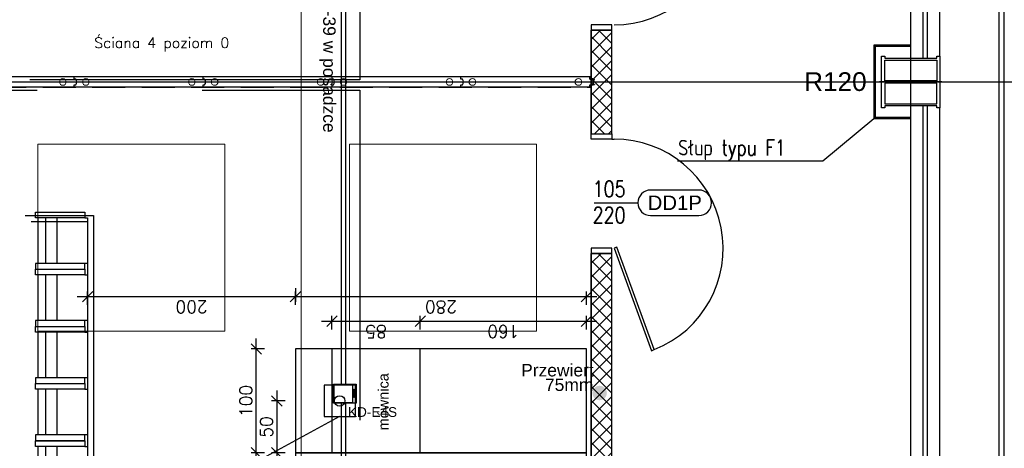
# Model space of a CAD drawing. Header units: centimetres. Extents: x -228435 to 111511, y -89367 to 428125.
# Tile 139 of 219: x 4886 to 14360, y 25474 to 29600. Entities that reach past the tile are written whole.
import ezdxf
from ezdxf.enums import TextEntityAlignment as Align

# ---------------------------------------------------------------- set-up
doc = ezdxf.new("R2010")
doc.units = ezdxf.units.CM
doc.header["$LTSCALE"] = 50
doc.header["$PDMODE"] = 35
doc.header["$PDSIZE"] = 0.1
for name, pattern in [('0_II 10 sal$0$HIDDEN', [9.525, 6.35, -3.175]), ('DASHDOT2', [12.7, 6.35, -3.175, 0, -3.175]), ('HIDDEN2', [4.7625, 3.175, -1.5875]), ('HIDDENX2', [19.05, 12.7, -6.35]), ('Kondygnacja +0$0$DASHDOT2', [12.7, 6.35, -3.175, 0, -3.175])]:
    doc.linetypes.add(name, pattern=pattern)
doc.layers.get('0').update_dxf_attribs({"color": 8})
doc.layers.get('DEFPOINTS').update_dxf_attribs({"color": 8})
for name, color, linetype in [('0_II 10 sal$0$ARCH_SIEDZENIA', 8, 'Continuous'), ('0_II 10 sal$0$ARCH_WYPOSAŻENIE_INNE', 8, 'Continuous'), ('0_II 10 sal$0$ARCH_ŚCIANY_PRZESUWNE', 8, 'Continuous'), ('ARCH_GK', 8, 'Continuous'), ('ARCH_INFO_ETYK_DRZWI', 8, 'Continuous'), ('ARCH_INFO_KŁADY ŚCIAN', 8, 'HIDDEN2'), ('ARCH_INFO_ODPORNOŚĆ OGNIOWA', 8, 'Continuous'), ('ARCH_INFO_OPISY', 8, 'Continuous'), ('ARCH_INFO_OSIE_IST', 8, 'DASHDOT2'), ('ARCH_MUROWANE_IST', 8, 'Continuous'), ('ARCH_PRZEKROJOWE_IST', 8, 'Continuous'), ('ARCH_STAL_IST', 8, 'Continuous'), ('ARCH_SZYNY', 8, 'Continuous'), ('ARCH_ŚLUSARKA_DRZWI', 8, 'Continuous'), ('HUFCOR', 8, 'Continuous'), ('Hufcor szyny', 8, 'Kondygnacja +0$0$DASHDOT2'), ('Kondygnacja +0$0$ARCH_GK', 8, 'Continuous'), ('Kondygnacja +0$0$ARCH_INFO_ODPORNOŚĆ OGNIOWA', 8, 'Continuous'), ('Kondygnacja +0$0$ARCH_MUROWANE_IST', 8, 'Continuous'), ('Kondygnacja +0$0$ARCH_STAL_IST', 8, 'Continuous'), ('Kondygnacja -1$0$ARCH_WYPOSAŻENIE_INNE', 8, 'Continuous'), ('Osie rzutów$0$ARCH_INFO_OSIE_OPISY_IST', 8, 'Continuous'), ('PANELE', 8, 'Continuous')]:
    doc.layers.add(name, color=color, linetype=linetype)
for name, color, linetype, lineweight in [('_SP KORYTA', 8, 'Continuous', 25), ('ARCH_SUFITY_PODWIESZANE', 8, 'HIDDENX2', 9), ('Wymiary', 8, 'Continuous', 15)]:
    doc.layers.add(name, color=color, linetype=linetype, lineweight=lineweight)
doc.layers.get('HUFCOR').off()
doc.styles.add('Arial', font='ARIAL.TTF')
doc.styles.add('Kondygnacja +0$0$Arial', font='ARIAL.TTF')
doc.styles.add('Romans', font='Romans.shx')
doc.styles.add('ROMANS-50-CM', font='romans.shx', dxfattribs={"width": 0.8, "height": 10})
doc.linetypes.add('SZYNA_LINE', pattern='A,12.7,-7.75,["SZYNA",Standard,S=2.54,R=0,X=-5.95,Y=-1.27],-7.75', length=28.2)
doc.dimstyles.new('ISO-25', dxfattribs={"dimtxt": 2.5, "dimasz": 2.5, "dimexe": 1.25, "dimexo": 0.625, "dimtad": 1, "dimtxsty": 'Standard', "dimcen": 2.5, "dimadec": 0, "dimazin": 0, "dimtfac": 1, "dimtmove": 0, "dimatfit": 3, "dimfxl": 0, "dimarcsym": 0})
doc.dimstyles.new('Wymiary 1-100', dxfattribs={"dimtxt": 12, "dimasz": 10, "dimexe": 5, "dimexo": 0, "dimgap": 4, "dimtad": 1, "dimrnd": 0.5, "dimzin": 12, "dimdsep": 46, "dimtxsty": 'Romans', "dimblk": 'OBLIQUE', "dimcen": 10, "dimdle": 10, "dimclrt": 55, "dimazin": 0, "dimtfac": 1, "dimtmove": 1, "dimatfit": 3, "dimfxl": 0, "dimtolj": 1, "dimtzin": 0, "dimarcsym": 0})

# ---------------------------------------------------------------- blocks, each defined once
blk = doc.blocks.new('SU Lampy kwadratowe +0')
at = {"layer": 'ARCH_SUFITY_PODWIESZANE', "ltscale": 2.5}
for points in [[(12620, 7340), (12800, 7340), (12800, 7160), (12620, 7160)], [(12920, 7340), (13100, 7340), (13100, 7160), (12920, 7160)]]:
    blk.add_lwpolyline(points, close=True, dxfattribs=at)
blk = doc.blocks.new('Linie kładów 0')
at = {"layer": 'ARCH_INFO_KŁADY ŚCIAN', "ltscale": 10, "const_width": 1}
blk.add_lwpolyline([(12873.51, 5967.39), (12873.51, 10090.89)], dxfattribs=at)
blk = doc.blocks.new('A$C50B549AF')
at = {"layer": 'ARCH_SZYNY', "linetype": 'SZYNA_LINE', "ltscale": 2.5}
blk.add_line((6046.99, 2400.4, 630), (6909.25, 2400.4, 630), dxfattribs=at)
blk = doc.blocks.new('wj set')
for p, q in [((-13, 29.8), (-13, 29.7)), ((0, 48.4), (-11.9, 48.4)), ((-11.9, 46), (-10.3, 46)), ((-10.3, 31), (-11.9, 31)), ((-11.9, 28.6), (2.5, 28.6)), ((-10.3, 46), (-10.3, 31)), ((-7.2, 31.9), (-7.2, 46.1)), ((-7.2, 46.1), (0, 46.1)), ((16.8, 31.9), (-7.2, 31.9)), ((0, 46.1), (0, 48.4)), ((2.5, 28.6), (10.3, 20.8)), ((11.9, 22.4), (6.4, 27.9)), ((6.7, 28.6), (14.6, 28.6)), ((15.1, 28.1), (15.1, 21.5)), ((23.2, 25.5), (16.8, 31.9)), ((17.1, 21.5), (17.1, 25.7)), ((17.9, 26.1), (20, 24)), ((20, 24), (20, -24)), ((30.2, 25.5), (23.2, 25.5)), ((23.2, 23.2), (28.7, 23.2)), ((23.2, -23.2), (23.2, 23.2)), ((28.7, 23.2), (28.7, 20.9)), ((28.7, 20.9), (31, 20.9)), ((31, 20.9), (31, 24.8)), ((-13, -29.8), (-13, -29.7)), ((-11.9, -28.6), (2.5, -28.6)), ((-10.3, -31), (-11.9, -31)), ((-11.9, -46), (-10.3, -46)), ((0, -48.4), (-11.9, -48.4)), ((-10.3, -46), (-10.3, -31)), ((-7.2, -31.9), (-7.2, -46.1)), ((16.8, -31.9), (-7.2, -31.9)), ((-7.2, -46.1), (0, -46.1)), ((0, -46.1), (0, -48.4)), ((2.5, -28.6), (10.3, -20.8)), ((11.9, -22.4), (6.4, -27.9)), ((6.7, -28.6), (14.6, -28.6)), ((15.1, -28.1), (15.1, -21.5)), ((23.2, -25.5), (16.8, -31.9)), ((17.1, -21.5), (17.1, -25.7)), ((17.9, -26.1), (20, -24)), ((23.2, -23.2), (28.7, -23.2)), ((30.2, -25.5), (23.2, -25.5)), ((28.7, -20.9), (31, -20.9)), ((28.7, -23.2), (28.7, -20.9)), ((31, -20.9), (31, -24.8))]:
    blk.add_line(p, q)
at = {"color": 1, "linetype": 'DASHDOT2'}
blk.add_line((0, 0), (52.6, 0), dxfattribs=at)
for centre, radius, start, end in [((-11.9, 47.3), 1.17, 90, 159.35702), ((-14.1, 47.3), 1.17, 358.75434, 20.64298), ((-14.1, 47.2), 1.17, 339.35702, 1.24566), ((-11.9, 47.2), 1.17, 200.64298, 270), ((-11.9, 29.8), 1.17, 90, 159.35702), ((-14.1, 29.8), 1.17, 0, 20.64298), ((-14.1, 29.7), 1.17, 339.35702, 360), ((-11.9, 29.7), 1.17, 200.64298, 270), ((6.7, 28.2), 0.381, 90, 225), ((11.1, 21.6), 1.12, 225, 316.3023), ((11.1, 21.6), 1.12, 313.69772, 45), ((14.6, 28.1), 0.5, 0, 90), ((16.1, 21.5), 1, 180, 0), ((17.6, 25.7), 0.5, 45, 180), ((30.2, 24.8), 0.762, 360, 90), ((-11.9, -29.7), 1.17, 90, 159.35702), ((-14.1, -29.7), 1.17, 0, 20.64298), ((-14.1, -29.8), 1.17, 339.35702, 360), ((-11.9, -29.8), 1.17, 200.64298, 270), ((-11.9, -47.2), 1.17, 90, 159.35702), ((-14.1, -47.2), 1.17, 358.75434, 20.64298), ((-14.1, -47.3), 1.17, 339.35702, 1.24566), ((-11.9, -47.3), 1.17, 200.64298, 270), ((6.7, -28.2), 0.381, 135, 270), ((11.1, -21.6), 1.12, 43.6977, 135), ((11.1, -21.6), 1.12, 315, 46.30228), ((14.6, -28.1), 0.5, 270, 0), ((16.1, -21.5), 1, 0, 180), ((17.6, -25.7), 0.5, 180, 315), ((30.2, -24.8), 0.762, 270, 0)]:
    blk.add_arc(centre, radius, start, end)
blk = doc.blocks.new('*U520')
at = {"layer": 'PANELE'}
for points in [[(0, 0), (0, -21), (-14, -21)], [(0, 0), (1240, 0)], [(1240, 0), (1240, -21), (1226, -21)], [(-14, -76), (0, -76), (0, -97)], [(1226, -76), (1240, -76), (1240, -97)], [(0, -97), (1240, -97)]]:
    blk.add_lwpolyline(points, dxfattribs=at)
for centre in [(23.5, -48.5), (1263.5, -48.5)]:
    blk.add_arc(centre, 46.5, 143.75628, 216.24372, dxfattribs=at)
at = {"layer": 'Wymiary'}
for centre in [(110, -48.5), (1130, -48.5)]:
    blk.add_circle(centre, 32, dxfattribs=at)
blk = doc.blocks.new('-1 dzien I$0$Miejsce_siedzące_2d')
at = {"color": 0, "linetype": 'ByBlock', "lineweight": -2}
for p, q in [((-26.4, 27.1), (26.4, 27.1)), ((-26.4, 12.5), (26.4, 12.5))]:
    blk.add_line(p, q, dxfattribs=at)
for points in [[(-26.4, 62.7), (-26.4, 0), (-33, 0), (-33, 62.7), (-26.4, 62.7), (-26.4, 66), (26.4, 66), (26.4, 62.7), (26.4, 0), (33, 0), (33, 62.7), (26.4, 62.7)], [(26.4, 3.3), (-26.4, 3.3)]]:
    blk.add_lwpolyline(points, dxfattribs=at)
blk = doc.blocks.new('_Oblique')
at = {"color": 0, "linetype": 'ByBlock', "lineweight": -2}
blk.add_line((-0.5, -0.5), (0.5, 0.5), dxfattribs=at)
blk = doc.blocks.new('*D1262')
at = {"color": 0, "lineweight": -2}
for p, q in [((826.77, 170.1), (826.77, -9.9)), ((818.77, 160.1), (831.77, 160.1)), ((818.77, 0.1), (831.77, 0.1))]:
    blk.add_line(p, q, dxfattribs=at)
at = {"layer": 'DEFPOINTS', "color": 0, "lineweight": 40}
for p in [(799.99, 160.1), (799.18, 0.1), (826.77, 0.1)]:
    blk.add_point(p, dxfattribs=at)
at = {"color": 0, "lineweight": -2, "xscale": 10, "yscale": 10, "zscale": 10}
for p, rotation in [((826.77, 160.1), 90), ((826.77, 0.1), 270)]:
    blk.add_blockref('_Oblique', p, dxfattribs=dict(at, rotation=rotation))
at = {"color": 55, "insert": (816.77, 80.1), "char_height": 12, "attachment_point": 5, "rotation": 90, "style": 'Romans'}
blk.add_mtext('\\A1;160', dxfattribs=at)
blk = doc.blocks.new('*D1263')
at = {"color": 0, "lineweight": -2}
for p, q in [((850.46, 290.1), (850.46, -9.9)), ((842.46, 280.1), (855.46, 280.1)), ((842.46, 0.1), (855.46, 0.1))]:
    blk.add_line(p, q, dxfattribs=at)
at = {"layer": 'DEFPOINTS', "color": 0, "lineweight": 40}
for p in [(800.82, 280.1), (800, 0.1), (850.46, 0.1)]:
    blk.add_point(p, dxfattribs=at)
at = {"color": 0, "lineweight": -2, "xscale": 10, "yscale": 10, "zscale": 10}
for p, rotation in [((850.46, 280.1), 90), ((850.46, 0.1), 270)]:
    blk.add_blockref('_Oblique', p, dxfattribs=dict(at, rotation=rotation))
at = {"color": 55, "insert": (840.46, 140.1), "char_height": 12, "attachment_point": 5, "rotation": 90, "style": 'Romans'}
blk.add_mtext('\\A1;280', dxfattribs=at)
blk = doc.blocks.new('*D1264')
at = {"color": 0, "lineweight": -2}
for p, q in [((826.77, 255.07), (826.77, 150.1)), ((818.77, 245.07), (831.77, 245.07)), ((818.77, 160.1), (831.77, 160.1))]:
    blk.add_line(p, q, dxfattribs=at)
at = {"layer": 'DEFPOINTS', "color": 0, "lineweight": 40}
for p in [(799.99, 245.07), (799.99, 160.1), (826.77, 160.1)]:
    blk.add_point(p, dxfattribs=at)
at = {"color": 0, "lineweight": -2, "xscale": 10, "yscale": 10, "zscale": 10}
for p, rotation in [((826.77, 245.07), 90), ((826.77, 160.1), 270)]:
    blk.add_blockref('_Oblique', p, dxfattribs=dict(at, rotation=rotation))
at = {"color": 55, "insert": (816.77, 202.59), "char_height": 12, "attachment_point": 5, "rotation": 90, "style": 'Romans'}
blk.add_mtext('\\A1;85', dxfattribs=at)
blk = doc.blocks.new('*D1267')
at = {"color": 0, "lineweight": -2}
for p, q in [((665.06, 247.6), (665.06, -10)), ((657.06, 237.6), (670.06, 237.6)), ((657.06, 0), (670.06, 0))]:
    blk.add_line(p, q, dxfattribs=at)
at = {"layer": 'DEFPOINTS', "color": 0, "lineweight": 40}
for p in [(650, 237.6), (647.1, 0), (665.06, 0)]:
    blk.add_point(p, dxfattribs=at)
at = {"color": 0, "lineweight": -2, "xscale": 10, "yscale": 10, "zscale": 10}
for p, rotation in [((665.06, 237.6), 90), ((665.06, 0), 270)]:
    blk.add_blockref('_Oblique', p, dxfattribs=dict(at, rotation=rotation))
at = {"color": 55, "insert": (655.06, 118.8), "char_height": 12, "attachment_point": 5, "rotation": 90, "style": 'Romans'}
blk.add_mtext('\\A1;237.5', dxfattribs=at)
blk = doc.blocks.new('*D1268')
at = {"color": 0, "lineweight": -2}
for p, q in [((700, 309.82), (700, 322.82)), ((800, 309.82), (800, 322.82)), ((690, 317.82), (810, 317.82))]:
    blk.add_line(p, q, dxfattribs=at)
at = {"layer": 'DEFPOINTS', "color": 0, "lineweight": 40}
for p in [(800, 317.82), (700, 280.1), (800, 280.1)]:
    blk.add_point(p, dxfattribs=at)
at = {"color": 0, "lineweight": -2, "xscale": 10, "yscale": 10, "zscale": 10, "rotation": 180}
blk.add_blockref('_Oblique', (700, 317.82), dxfattribs=at)
at = {"color": 0, "lineweight": -2, "xscale": 10, "yscale": 10, "zscale": 10}
blk.add_blockref('_Oblique', (800, 317.82), dxfattribs=at)
at = {"color": 55, "insert": (750, 327.82), "char_height": 12, "attachment_point": 5, "style": 'Romans'}
blk.add_mtext('\\A1;100', dxfattribs=at)
blk = doc.blocks.new('*D1269')
at = {"color": 0, "lineweight": -2}
for p, q in [((760, 298.03), (690, 298.03)), ((700, 290.03), (700, 303.03)), ((750, 290.03), (750, 303.03))]:
    blk.add_line(p, q, dxfattribs=at)
at = {"layer": 'DEFPOINTS', "color": 0, "lineweight": 40}
for p in [(700, 298.03), (700, 237.6), (750, 237.6)]:
    blk.add_point(p, dxfattribs=at)
at = {"color": 0, "lineweight": -2, "xscale": 10, "yscale": 10, "zscale": 10, "rotation": 180}
blk.add_blockref('_Oblique', (700, 298.03), dxfattribs=at)
at = {"color": 0, "lineweight": -2, "xscale": 10, "yscale": 10, "zscale": 10}
blk.add_blockref('_Oblique', (750, 298.03), dxfattribs=at)
at = {"color": 55, "insert": (725, 308.03), "char_height": 12, "attachment_point": 5, "style": 'Romans'}
blk.add_mtext('\\A1;50', dxfattribs=at)
blk = doc.blocks.new('*D1270')
at = {"color": 0, "lineweight": -2}
for p, q in [((390, 298.03), (650, 298.03)), ((400, 290.03), (400, 303.03)), ((640, 290.03), (640, 303.03))]:
    blk.add_line(p, q, dxfattribs=at)
at = {"layer": 'DEFPOINTS', "color": 0, "lineweight": 40}
for p in [(640, 298.03), (400, 245.1), (640, 245.1)]:
    blk.add_point(p, dxfattribs=at)
at = {"color": 0, "lineweight": -2, "xscale": 10, "yscale": 10, "zscale": 10, "rotation": 180}
blk.add_blockref('_Oblique', (400, 298.03), dxfattribs=at)
at = {"color": 0, "lineweight": -2, "xscale": 10, "yscale": 10, "zscale": 10}
blk.add_blockref('_Oblique', (640, 298.03), dxfattribs=at)
at = {"color": 55, "insert": (520, 308.03), "char_height": 12, "attachment_point": 5, "style": 'Romans'}
blk.add_mtext('\\A1;240', dxfattribs=at)
blk = doc.blocks.new('*D1265')
at = {"color": 0, "lineweight": -2}
for p, q in [((850.46, 490.1), (850.46, 270.1)), ((842.46, 480.1), (855.46, 480.1)), ((858.46, 280.1), (845.46, 280.1))]:
    blk.add_line(p, q, dxfattribs=at)
at = {"layer": 'DEFPOINTS', "color": 0, "lineweight": 40}
for p in [(785.33, 480.1), (850.46, 280.1), (862.35, 280.1)]:
    blk.add_point(p, dxfattribs=at)
at = {"color": 0, "lineweight": -2, "xscale": 10, "yscale": 10, "zscale": 10}
for p, rotation in [((850.46, 480.1), 90), ((850.46, 280.1), 270)]:
    blk.add_blockref('_Oblique', p, dxfattribs=dict(at, rotation=rotation))
at = {"color": 55, "insert": (840.46, 380.1), "char_height": 12, "attachment_point": 5, "rotation": 90, "style": 'Romans'}
blk.add_mtext('\\A1;200', dxfattribs=at)
blk = doc.blocks.new('*D1266')
at = {"color": 0, "lineweight": -2}
for p, q in [((410, 298.03), (150, 298.03)), ((160, 290.03), (160, 303.03)), ((400, 290.03), (400, 303.03))]:
    blk.add_line(p, q, dxfattribs=at)
at = {"layer": 'DEFPOINTS', "color": 0, "lineweight": 40}
for p in [(160, 298.03), (160, 245.1), (400, 245.1)]:
    blk.add_point(p, dxfattribs=at)
at = {"color": 0, "lineweight": -2, "xscale": 10, "yscale": 10, "zscale": 10, "rotation": 180}
blk.add_blockref('_Oblique', (160, 298.03), dxfattribs=at)
at = {"color": 0, "lineweight": -2, "xscale": 10, "yscale": 10, "zscale": 10}
blk.add_blockref('_Oblique', (400, 298.03), dxfattribs=at)
at = {"color": 55, "insert": (280, 308.03), "char_height": 12, "attachment_point": 5, "style": 'Romans'}
blk.add_mtext('\\A1;240', dxfattribs=at)
blk = doc.blocks.new('puszka e4s-538')
for points in [[(0, 29.1), (24.7, 29.1), (24.7, 0), (0, 0)], [(0.6, 28.4), (24.1, 28.4), (24.1, 4.7), (0.6, 4.7)], [(7.5, 3.2), (18, 3.2), (18, 2.7), (7.5, 2.7)]]:
    blk.add_lwpolyline(points, close=True)
blk = doc.blocks.new('puuuchy')
at = {"layer": '_SP KORYTA', "xscale": 0.375, "yscale": 0.375, "zscale": 0.375, "rotation": 90}
blk.add_blockref('puszka e4s-538', (-266.79, 1045.37), dxfattribs=at)
blk = doc.blocks.new('cahbir 0')
at = {"layer": '_SP KORYTA'}
h = blk.add_hatch(color=256, dxfattribs=at)
edge = h.paths.add_edge_path()
edge.add_arc((-389.38, 2220.62), 7, 0, 360)
for p, q in [((-637.92, 2810.74), (-637.92, 2229.26)), ((-633.92, 2810.74), (-633.92, 2229.26)), ((-637.92, 2210.74), (-637.92, 1928.49)), ((-633.92, 2210.74), (-633.92, 1928.49))]:
    blk.add_line(p, q, dxfattribs=at)
at = {"layer": '_SP KORYTA', "xscale": 2, "yscale": 2, "zscale": 2}
blk.add_blockref('puuuchy', (-90, 120, -1290), dxfattribs=at)
at = {"layer": '_SP KORYTA', "xscale": 0.75, "yscale": 0.75, "zscale": 0.75, "rotation": 90}
blk.add_blockref('puszka e4s-538', (-623.58, 2210.73, -630), dxfattribs=at)
blk.add_blockref('puszka e4s-538', (-623.58, 2210.73, -630), dxfattribs=at)
at = {"layer": '_SP KORYTA', "style": 'Arial'}
blk.add_text('2xRB-39 w posadzce', height=12, rotation=270, dxfattribs=at).set_placement((-655.36, 2629.6))
for s, height, p in [('Przewiert', 12, (-464.88, 2236.58, -472.5)), ('75mm', 12, (-441.95, 2222.56, -472.5)), ('KD-E4S', 9.375, (-631.51, 2197.62, -315))]:
    blk.add_text(s, height=height, dxfattribs=at).set_placement(p)
blk = doc.blocks.new('T-drzwi_prawe-200')
at = {"layer": 'ARCH_INFO_ETYK_DRZWI'}
blk.add_line((0, 0), (60, 0), dxfattribs=at)
blk.add_lwpolyline([(143.7, 17.5), (77.5, 17.5, 1), (77.5, -17.5), (143.7, -17.5, 1)], format="xyb", close=True, dxfattribs=at)
at = {"layer": 'ARCH_INFO_ETYK_DRZWI', "color": 1, "style": 'Arial'}
blk.add_attdef('ADS_DRZWI:ODPORNOŚĆ_OGNIOWA', text='', height=20, rotation=90, dxfattribs=at).set_placement((-25.5, 0.1), align=Align.BOTTOM_CENTER)
at = {"layer": 'ARCH_INFO_ETYK_DRZWI', "style": 'Romans', "width": 0.8}
for tag, p in [('ADS_DRZWI:SZEROKOŚĆ', (20.5, 8)), ('ADS_DRZWI:WYSOKOŚĆ', (20.5, -28))]:
    blk.add_attdef(tag, text='', height=22, dxfattribs=at).set_placement(p, align=Align.CENTER)
at = {"layer": 'ARCH_INFO_ETYK_DRZWI', "style": 'Arial'}
blk.add_attdef('ADS_DRZWI:SYMBOL', text='', height=20, dxfattribs=at).set_placement((110.7, 0), align=Align.MIDDLE)
blk = doc.blocks.new('0_II 10 sal$0$Miejsce_siedzące_2d')
at = {"color": 0, "linetype": 'ByBlock', "lineweight": -2}
for p, q in [((-26.4, 27.1), (26.4, 27.1)), ((-26.4, 12.5), (26.4, 12.5))]:
    blk.add_line(p, q, dxfattribs=at)
for points in [[(-26.4, 62.7), (-26.4, 0), (-33, 0), (-33, 62.7), (-26.4, 62.7), (-26.4, 66), (26.4, 66), (26.4, 62.7), (26.4, 0), (33, 0), (33, 62.7), (26.4, 62.7)], [(26.4, 3.3), (-26.4, 3.3)]]:
    blk.add_lwpolyline(points, dxfattribs=at)
blk = doc.blocks.new('Osie rzutów')
at = {"layer": 'ARCH_INFO_OSIE_IST', "ltscale": 10}
for p, q in [((12860, 12510), (12860, 4623.26)), ((13460, 12510), (13460, 4623.26)), ((13460, 7370), (13460, 7430)), ((4436.04, 7400), (15156.54, 7400)), ((13490, 7400), (13430, 7400))]:
    blk.add_line(p, q, dxfattribs=at)
blk = doc.blocks.new('A$C1D9A4D4F')
at = {"linetype": 'HIDDEN2', "ltscale": 10}
blk.add_line((865.947, 480.095), (45.603, 480.095), dxfattribs=at)
for points in [[(450, 237.595), (390.15, 347.09), (261.727, 347.09)], [(735.036, 237.595), (675.186, 347.09), (546.763, 347.09)]]:
    blk.add_lwpolyline(points)
for points in [[(100, 0.095), (200, 0.095), (200, 280.095), (100, 280.095)], [(200, 0.095), (300, 0.095), (300, 280.095), (200, 280.095)], [(300, 0.095), (400, 0.095), (400, 280.095), (300, 280.095)], [(400, 0.095), (500, 0.095), (500, 280.095), (400, 280.095)], [(500, 0.095), (600, 0.095), (600, 280.095), (500, 280.095)], [(600, 0.095), (700, 0.095), (700, 280.095), (600, 280.095)], [(700, 0.095), (800, 0.095), (800, 280.095), (700, 280.095)], [(435.036, 222.41), (465.036, 222.41), (465.036, 252.41), (435.036, 252.41)], [(735.036, 222.41), (765.036, 222.41), (765.036, 252.41), (735.036, 252.41)], [(160, 160.105), (400, 160.105), (400, 245.105), (160, 245.105)], [(640, 160.105), (400, 160.105), (400, 245.105), (640, 245.105)], [(699.995, 160.068), (799.995, 160.068), (799.995, 245.068), (699.995, 245.068)]]:
    blk.add_lwpolyline(points, close=True)
for centre in [(150, 237.595), (250, 237.595), (350, 237.595), (450, 237.595), (550, 237.595), (650, 237.595), (750, 237.595)]:
    blk.add_circle(centre, 5)
at = {"xscale": -0.8328285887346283, "yscale": 0.7571168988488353}
for p in [(220.104, 103.298), (340.104, 103.298), (460.104, 103.298), (580.104, 103.298)]:
    blk.add_blockref('-1 dzien I$0$Miejsce_siedzące_2d', p, dxfattribs=at)
at = {"char_height": 10}
for s, insert, width, attachment_point in [('{\\fArial|b0|i0|c238|p34;pierwszy rząd kszeseł widowni w odległości 2m od prezydium}', (196.872, 471.491), 438.57038, 1), ('{\\fArial|b0|i0|c238|p34;przepust rewizyjny w podeście}', (379.748, 360.49), 126.29964, 3), ('{\\fArial|b0|i0|c238|p34;skrzynka przyłaczeniowa w podłodze}', (549.677, 360.512), 126.29964, 1), ('{\\fArial|b0|i0|c238|p34;stół prezydialny}', (248.549, 200.538), 195.97774, 1), ('{\\fArial|b0|i0|c238|p34;stół prezydialny}', (460.838, 200.538), 195.97774, 1), ('{\\fArial|b0|i0|c238|p34;mównica}', (721.593, 200.538), 195.97774, 1)]:
    blk.add_mtext(s, dxfattribs=dict(at, insert=insert, width=width, attachment_point=attachment_point))
for base, p1, p2, angle, picture, middle in [((850.458, 280.095), (785.329, 480.095), (862.355, 280.095), 90, '*D1265', (840.458, 380.095)), ((160, 298.034), (400, 245.105), (160, 245.105), 180, '*D1266', (280, 308.034)), ((850.458, 0.095), (800.816, 280.095), (800, 0.095), 90, '*D1263', (840.458, 140.095)), ((665.0617, 0), (650, 237.5954), (647.1012, 0), 90, '*D1267', (655.0617, 118.7977)), ((826.773, 160.105), (799.995, 245.068), (799.995, 160.105), 90, '*D1264', (816.773, 202.587)), ((826.773, 0.095), (799.995, 160.105), (799.179, 0.095), 90, '*D1262', (816.773, 80.1))]:
    dim = blk.add_linear_dim(base=base, p1=p1, p2=p2, angle=angle, dimstyle='Wymiary 1-100')
    dim.commit()
    dim.dimension.update_dxf_attribs({"geometry": picture, "text_midpoint": middle})
for base, p1, p2, picture, middle in [((800, 317.824), (700, 280.095), (800, 280.095), '*D1268', (750, 327.824)), ((640, 298.034), (400, 245.105), (640, 245.105), '*D1270', (520, 308.034)), ((700, 298.034), (750, 237.595), (700, 237.595), '*D1269', (725, 308.034))]:
    dim = blk.add_linear_dim(base=base, p1=p1, p2=p2, dimstyle='Wymiary 1-100')
    dim.commit()
    dim.dimension.update_dxf_attribs({"geometry": picture, "text_midpoint": middle})

msp = doc.modelspace()

# ---------------------------------------------------------------- hatches: boundary and pattern name
at = {"layer": 'ARCH_GK', "linetype": 'Continuous', "lineweight": -3}
h = msp.add_hatch(dxfattribs=at)
h.set_pattern_fill('ANSI37', color=256, scale=30, angle=-360, style=0)
h.set_pattern_definition([(45, (-121140, -45000), (-67.35192, 67.35192), []), (135, (-121140, -45000), (-67.35192, -67.35192), [])])
h.paths.add_polyline_path([(10385, 42650), (10585, 42650), (10585, 46925), (10905, 46925), (10905, 47075), (10585, 47075), (10585, 49885), (10985, 49885), (10985, 50785), (10785, 50785), (10785, 50085), (10385, 50085)])
h.paths.add_polyline_path([(10385, 40500), (10585, 40500), (10585, 41500), (10385, 41500)])
h.paths.add_polyline_path([(10385, 30650), (10585, 30650), (10585, 39350), (10385, 39350)])
h.paths.add_polyline_path([(10385, 28500), (10585, 28500), (10585, 29500), (10385, 29500)])
h.paths.add_polyline_path([(10585, 27350), (10385, 27350), (10385, 19915), (10785, 19915), (10785, 19215), (10985, 19215), (10985, 20115), (10585, 20115)])
at = {"layer": 'Kondygnacja +0$0$ARCH_GK', "linetype": 'Continuous', "lineweight": -3}
h = msp.add_hatch(dxfattribs=at)
h.set_pattern_fill('ANSI37', color=256, scale=30, style=0)
h.set_pattern_definition([(45, (-121140, -45000), (-67.35192, 67.35192), []), (135, (-121140, -45000), (-67.35192, -67.35192), [])])
h.paths.add_polyline_path([(10385, 19915), (10585, 20115), (10585, 27350), (10385, 27350)], flags=0)
h.paths.add_polyline_path([(10385, 28500), (10585, 28500), (10585, 29500), (10385, 29500)], flags=0)
h.paths.add_polyline_path([(10385, 30650), (10585, 30650), (10585, 39350), (10385, 39350)], flags=0)
h.paths.add_polyline_path([(10385, 40500), (10585, 40500), (10585, 41500), (10385, 41500)], flags=0)
h.paths.add_polyline_path([(10385, 42650), (10585, 42650), (10585, 46925), (10530.83333, 47000), (10385, 47000)], flags=0)
h.paths.add_polyline_path([(10385, 47000), (10530.83333, 47000), (10585, 47075), (10585, 49885), (10385, 50085)], flags=0)
h = msp.add_hatch(dxfattribs=at)
h.set_pattern_fill('ANSI37', color=256, scale=30, style=0)
h.set_pattern_definition([(45, (-121140, -45000), (-67.35192, 67.35192), []), (135, (-121140, -45000), (-67.35192, -67.35192), [])])
h.paths.add_polyline_path([(10385, 19915), (10585, 20115), (10585, 27350), (10385, 27350)], flags=0)
h.paths.add_polyline_path([(10385, 28500), (10585, 28500), (10585, 29500), (10385, 29500)], flags=0)
h.paths.add_polyline_path([(10385, 30650), (10585, 30650), (10585, 39350), (10385, 39350)], flags=0)
h.paths.add_polyline_path([(10385, 40500), (10585, 40500), (10585, 41500), (10385, 41500)], flags=0)
h.paths.add_polyline_path([(10385, 42650), (10585, 42650), (10585, 46925), (10530.83333, 47000), (10385, 47000)], flags=0)
h.paths.add_polyline_path([(10385, 47000), (10530.83333, 47000), (10585, 47075), (10585, 49885), (10385, 50085)], flags=0)

# ---------------------------------------------------------------- linework, layer by layer
at = {"layer": '0_II 10 sal$0$ARCH_WYPOSAŻENIE_INNE', "linetype": '0_II 10 sal$0$HIDDEN', "ltscale": 10, "elevation": 630}
for points in [[(8160, 40920), (8160, 29020), (1880, 29020), (1880, 29360), (1040, 29360), (1040, 29020), (-10490, 29020), (-10490, 40920), (1040, 40920), (1040, 40580), (1880, 40580), (1880, 40920)], [(8160, 28920), (8160, 17020), (1880, 17020), (1880, 17360), (1040, 17360), (1040, 17020), (-10490, 17020), (-10490, 28920), (1040, 28920), (1040, 28580), (1880, 28580), (1880, 28920)], [(-9347.5, 27715), (5597.51294, 27715), (5597.51294, 18250), (-9347.5, 18250)], [(-9290, 27657.5), (5540.01294, 27657.5), (5540.01294, 18307.5), (-9290, 18307.5)]]:
    msp.add_lwpolyline(points, close=True, dxfattribs=at)
at = {"layer": '0_II 10 sal$0$ARCH_ŚCIANY_PRZESUWNE', "linetype": '0_II 10 sal$0$HIDDEN', "lineweight": -3}
for p, q in [((10385, 29050, 630), (1775, 29050, 630)), ((10385, 28950, 630), (10385, 29050, 630)), ((1775, 28950, 630), (10385, 28950, 630))]:
    msp.add_line(p, q, dxfattribs=at)
at = {"layer": 'ARCH_GK', "linetype": 'Continuous', "lineweight": -3}
for p, q in [((10585, 29500, 630), (10385, 29500, 630)), ((10385, 28500, 630), (10385, 29500, 630)), ((10585, 28500, 630), (10585, 29500, 630)), ((10385, 28500, 630), (10585, 28500, 630)), ((10385, 19915, 630), (10385, 27350, 630)), ((10585, 27350, 630), (10385, 27350, 630)), ((10585, 20115, 630), (10585, 27350, 630))]:
    msp.add_line(p, q, dxfattribs=at)
at = {"layer": 'ARCH_GK', "elevation": 630}
for points in [[(13460, 29355), (13105, 29355)], [(13105, 29355), (13105, 28645)], [(13460, 29342.5), (13105, 29342.5)], [(13117.5, 29342.5), (13117.5, 28645)], [(13460, 28645), (13105, 28645)], [(13460, 28657.5), (13117.5, 28657.5)]]:
    msp.add_lwpolyline(points, dxfattribs=at)
at = {"layer": 'ARCH_MUROWANE_IST', "ltscale": 4}
for p, q in [((13459.93889, 29230, 630), (13459.93889, 37000, 630)), ((13580, 29230, 630), (13580, 37000, 630)), ((13620, 29230, 630), (13620, 37000, 630)), ((13740, 29250, 630), (13740, 37000, 630)), ((13460, 17230, 630), (13460, 28770, 630)), ((13580, 17230, 630), (13580, 28770, 630)), ((13620, 17230, 630), (13620, 28770, 630)), ((13740, 17250, 630), (13740, 28750, 630))]:
    msp.add_line(p, q, dxfattribs=at)
at = {"layer": 'ARCH_PRZEKROJOWE_IST', "ltscale": 4}
for p, q in [((14310, 3850.0061, 630), (14310, 34435.5535, 630)), ((14360, 3800.00982, 630), (14360, 34435.5535, 630))]:
    msp.add_line(p, q, dxfattribs=at)
at = {"layer": 'ARCH_PRZEKROJOWE_IST', "ltscale": 4, "elevation": 630}
msp.add_lwpolyline([(14074.64466, 3850), (14310.00002, 3850), (14310.02203, 35020.71068), (15289.31135, 36000), (14339.31135, 36950), (13810.02203, 36950)], dxfattribs=at)
at = {"layer": 'ARCH_STAL_IST', "elevation": 630}
for points in [[(13180, 28750), (13180, 29250), (13210, 29250), (13210, 29230), (13710, 29230), (13710, 29250), (13740, 29250), (13740, 28750), (13710, 28750), (13710, 28770), (13210, 28770), (13210, 28750)], [(13710, 29010), (13210, 29010), (13210, 29210), (13710, 29210)], [(13210, 28790), (13710, 28790), (13710, 28990), (13210, 28990)]]:
    msp.add_lwpolyline(points, close=True, dxfattribs=at)
at = {"layer": 'ARCH_ŚLUSARKA_DRZWI', "linetype": 'Continuous', "lineweight": -3}
msp.add_line((10585, 28450, 630), (10605, 28450, 630), dxfattribs=at)
at = {"layer": 'ARCH_ŚLUSARKA_DRZWI', "linetype": 'Continuous', "lineweight": -3, "elevation": 630}
for points in [[(10385, 29550), (10385, 29500), (10585, 29500), (10585, 29550)], [(10385, 28450), (10385, 28500), (10585, 28500), (10585, 28450)], [(10385, 27400), (10385, 27350), (10585, 27350), (10585, 27400)], [(10964.12115, 26413.32275), (10992.31193, 26423.58335), (10633.19078, 27410.2606), (10605, 27400)]]:
    msp.add_lwpolyline(points, close=True, dxfattribs=at)
at = {"layer": 'ARCH_ŚLUSARKA_DRZWI', "linetype": 'Continuous', "lineweight": -3}
for centre, start, end in [((10604.73981, 30600.2718, 630), 270.014194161, 68.344761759), ((10604.73981, 27399.7282, 630), 291.655238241, 89.985805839)]:
    msp.add_arc(centre, 1050.27183, start, end, dxfattribs=at)
at = {"layer": 'Kondygnacja +0$0$ARCH_GK', "linetype": 'Continuous', "lineweight": -3}
for p, q in [((10585, 29500, 630), (10385, 29500, 630)), ((10385, 29500, 630), (10385, 28500, 630)), ((10585, 29500, 630), (10385, 29500, 630)), ((10385, 29500, 630), (10385, 28500, 630)), ((10585, 28500, 630), (10585, 29500, 630)), ((10585, 28500, 630), (10585, 29500, 630)), ((10385, 27350, 630), (10385, 19915, 630)), ((10385, 27350, 630), (10385, 19915, 630)), ((10585, 20115, 630), (10585, 27350, 630)), ((10585, 20115, 630), (10585, 27350, 630))]:
    msp.add_line(p, q, dxfattribs=at)
at = {"layer": 'Kondygnacja +0$0$ARCH_GK', "elevation": 630}
for points in [[(13460, 29355), (13105, 29355)], [(13105, 29355), (13105, 28645)], [(13460, 29342.5), (13105, 29342.5)], [(13117.5, 29342.5), (13117.5, 28645)], [(13460, 28645), (13105, 28645)], [(13460, 28657.5), (13117.5, 28657.5)]]:
    msp.add_lwpolyline(points, dxfattribs=at)
at = {"layer": 'Kondygnacja +0$0$ARCH_MUROWANE_IST', "ltscale": 4}
for p, q in [((13459.93889, 29230, 630), (13459.93889, 37000, 630)), ((13580, 29230, 630), (13580, 37000, 630)), ((13620, 29230, 630), (13620, 37000, 630)), ((13740, 29250, 630), (13740, 37000, 630)), ((13460, 17230, 630), (13460, 28770, 630)), ((13580, 17230, 630), (13580, 28770, 630)), ((13620, 17230, 630), (13620, 28770, 630)), ((13740, 17250, 630), (13740, 28750, 630))]:
    msp.add_line(p, q, dxfattribs=at)
at = {"layer": 'Kondygnacja +0$0$ARCH_STAL_IST', "elevation": 630}
for points in [[(13180, 28750), (13180, 29250), (13210, 29250), (13210, 29230), (13710, 29230), (13710, 29250), (13740, 29250), (13740, 28750), (13710, 28750), (13710, 28770), (13210, 28770), (13210, 28750)], [(13710, 29010), (13210, 29010), (13210, 29210), (13710, 29210)], [(13210, 28790), (13710, 28790), (13710, 28990), (13210, 28990)]]:
    msp.add_lwpolyline(points, close=True, dxfattribs=at)

# ---------------------------------------------------------------- block references
at = {"xscale": 10, "yscale": 10, "zscale": 10}
msp.add_blockref('cahbir 0', (14360, 3800.00982, 630), dxfattribs=at)
at = {"rotation": 180}
for p in [(5412.04358, 28951.52357, 630), (6652.04358, 28951.52357, 630), (7892.04358, 28951.52357, 630), (9132.04358, 28951.52357, 630), (10372.04358, 28951.52357, 630)]:
    msp.add_blockref('*U520', p, dxfattribs=at)
msp.add_blockref('wj set', (10385, 29000, 630))
at = {"layer": '0_II 10 sal$0$ARCH_SIEDZENIA', "linetype": 'Continuous', "lineweight": -3, "xscale": 8.328285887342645, "yscale": 7.571168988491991, "zscale": 10, "rotation": 270}
for p in [(5040.01294, 27472.5, 630), (5040.01294, 26922.5, 630), (5040.01294, 26372.5, 630), (5040.01294, 25822.5, 630), (5040.01294, 25272.5, 630)]:
    msp.add_blockref('0_II 10 sal$0$Miejsce_siedzące_2d', p, dxfattribs=at)
at = {"layer": 'ARCH_INFO_ETYK_DRZWI', "linetype": 'Continuous', "lineweight": -3}
ref = msp.add_blockref('T-drzwi_prawe-200', (10414.42515, 27837.15982, 630), dxfattribs=dict(at, xscale=7, yscale=7, zscale=7))
ref.add_attrib('ADS_DRZWI:SZEROKOŚĆ', '105', dxfattribs={"height": 154, "style": 'Romans', "width": 0.8}).set_placement((10557.88694, 27893.15982, 630), align=Align.CENTER)
ref.add_attrib('ADS_DRZWI:SYMBOL', 'DD1P', dxfattribs={"height": 140, "style": 'Arial'}).set_placement((11189.23785, 27837.15982, 630), align=Align.MIDDLE)
ref.add_attrib('ADS_DRZWI:WYSOKOŚĆ', '220', dxfattribs={"height": 154, "style": 'Romans', "width": 0.8}).set_placement((10557.88694, 27641.15982, 630), align=Align.CENTER)
at = {"layer": 'ARCH_INFO_KŁADY ŚCIAN', "xscale": 10, "yscale": 10, "zscale": 10}
msp.add_blockref('Linie kładów 0', (-121140, -45000, 630), dxfattribs=at)
at = {"layer": 'ARCH_SUFITY_PODWIESZANE', "ltscale": 2.5, "xscale": 10, "yscale": 10, "zscale": 10}
msp.add_blockref('SU Lampy kwadratowe +0', (-121140, -45000, -5670), dxfattribs=at)
at = {"layer": 'HUFCOR', "xscale": 10, "yscale": 10, "zscale": 10}
msp.add_blockref('A$C50B549AF', (-58654.9183, 4996.03602, -5670), dxfattribs=at)
at = {"layer": 'Kondygnacja -1$0$ARCH_WYPOSAŻENIE_INNE', "xscale": 10, "yscale": 10, "zscale": 10, "rotation": 90}
msp.add_blockref('A$C1D9A4D4F', (10340.96683, 18430.0118, 630), dxfattribs=at)
at = {"layer": 'Osie rzutów$0$ARCH_INFO_OSIE_OPISY_IST', "xscale": 10, "yscale": 10, "zscale": 10}
msp.add_blockref('Osie rzutów', (-121140, -45000, 630), dxfattribs=at)

# ---------------------------------------------------------------- texts
at = {"layer": 'ARCH_INFO_ODPORNOŚĆ OGNIOWA', "insert": (12734.74119, 29152.40133, 630), "char_height": 180, "width": 3036.6124481, "attachment_point": 5, "style": 'Arial'}
msp.add_mtext('\\PR120', dxfattribs=at)
at = {"layer": 'ARCH_INFO_OPISY', "insert": (11221.82514, 28443.20348, 630), "char_height": 150, "width": 6265.3267976, "attachment_point": 1, "style": 'ROMANS-50-CM'}
msp.add_mtext('Słup typu F1', dxfattribs=at)
at = {"layer": 'Hufcor szyny', "linetype": 'ByBlock', "ltscale": 5, "insert": (5604.27303, 29427.60184, -5664.4591), "char_height": 100, "width": 5268.2821399, "attachment_point": 1, "style": 'Romans'}
msp.add_mtext('Ściana 4 poziom 0', dxfattribs=at)
at = {"layer": 'Kondygnacja +0$0$ARCH_INFO_ODPORNOŚĆ OGNIOWA', "insert": (12734.74119, 29152.40133, 630), "char_height": 180, "width": 3036.6124481, "attachment_point": 5, "style": 'Kondygnacja +0$0$Arial'}
msp.add_mtext('\\PR120', dxfattribs=at)

# ---------------------------------------------------------------- leaders
at = {"layer": 'ARCH_INFO_OPISY'}
msp.add_leader([(13105, 28645, 630), (12614.42995, 28236.83413, 630), (11216.25176, 28236.83413, 630)], dimstyle='ISO-25', override={"dimscale": 5, "dimasz": 2, "dimtad": 0, "dimldrblk": 'Dot'}, dxfattribs=at)

doc.saveas('drawing.dxf')
